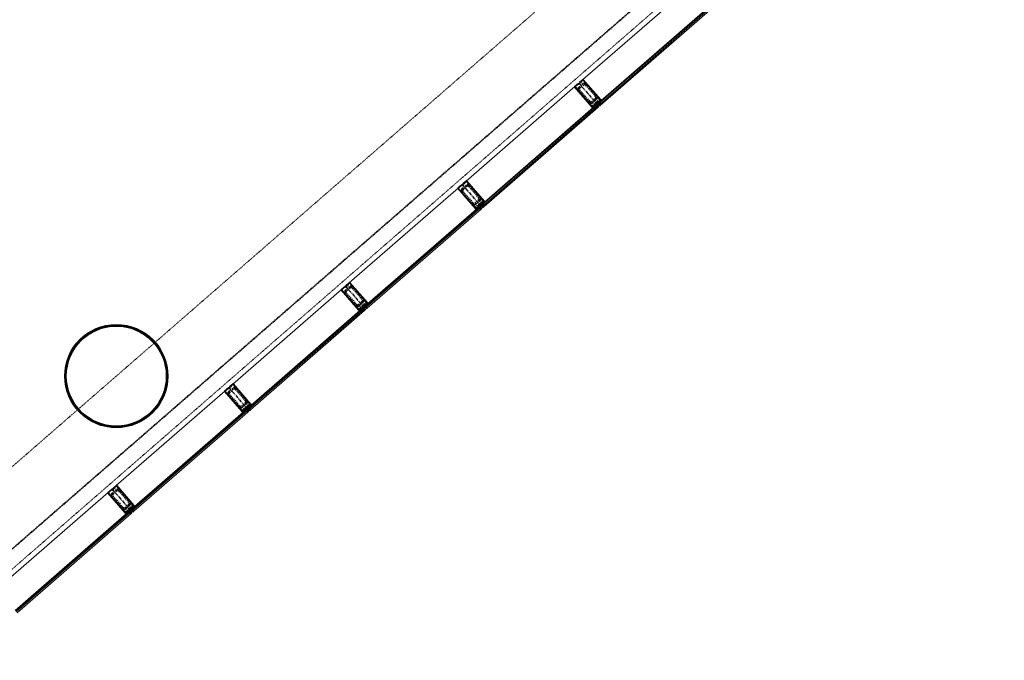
# Model space of a CAD drawing. Header units: millimetres. Extents: x 98667 to 994031, y -2704 to 533009.
# Tile 159 of 256: x 577805 to 587358, y 313426 to 319637. Entities that reach past the tile are written whole.
import ezdxf

# ---------------------------------------------------------------- set-up
doc = ezdxf.new("R2010")
doc.units = ezdxf.units.MM
for name, pattern in [('AP03000E0$0$CENTER', [50.8, 31.75, -6.35, 6.35, -6.35]), ('AP03000E0$0$HIDDEN', [9.525, 6.35, -3.175]), ('AP03000E0$0$HIDDENX2', [19.05, 12.7, -6.35])]:
    doc.linetypes.add(name, pattern=pattern)
doc.layers.add('A-COL ENCLOUSER INNER', color=1, linetype='Continuous')
doc.layers.add('A-COL ENCLOUSER OUTER', color=6, linetype='Continuous')
for name, color, linetype, lineweight in [('AP03000E0$0$A-GLAZ-FULL-EXTR', 2, 'Continuous', 20), ('AP03000E0$0$A-GLAZ-MULL-EXTR', 3, 'Continuous', 35), ('AP03000E0$0$A-WALL-FNSH', 1, 'Continuous', 15)]:
    doc.layers.add(name, color=color, linetype=linetype, lineweight=lineweight)
doc.layers.add('AP03000E0$0$A-Slab Edge Guide', color=55, linetype='Continuous', lineweight=15, plot=False)

msp = doc.modelspace()

# ---------------------------------------------------------------- linework, layer by layer
at = {"color": 251, "linetype": 'AP03000E0$0$CENTER'}
for p, q in [((583230.1, 319022.3), (583426.9, 318795.9)), ((582098, 318038.3), (582294.8, 317811.8)), ((580965.9, 317054.2), (581162.8, 316827.8)), ((579833.9, 316070.1), (580030.7, 315843.7)), ((578701.8, 315086), (578898.6, 314859.6))]:
    msp.add_line(p, q, dxfattribs=at)
at = {"layer": 'A-COL ENCLOUSER INNER', "color": 251}
for radius in [494, 494, 485, 485]:
    msp.add_circle((578742.6, 316181.4), radius, dxfattribs=at)
at = {"layer": 'A-COL ENCLOUSER OUTER', "color": 251}
msp.add_circle((578742.6, 316181.4), 500, dxfattribs=at)
msp.add_circle((578742.6, 316181.4), 500, dxfattribs=at)
at = {"layer": 'AP03000E0$0$A-GLAZ-FULL-EXTR', "color": 251}
for p, q in [((583243.3, 319033.8), (584348.9, 319994.9)), ((584526.1, 319791.2), (583420.4, 318830.1)), ((583424.3, 318825.5), (584530, 319786.6)), ((584537.9, 319777.6), (583432.2, 318816.5)), ((583440.1, 318807.4), (584545.7, 319768.5)), ((582111.2, 318049.7), (583216.9, 319010.9)), ((583394, 318807.1), (582288.3, 317846)), ((582292.3, 317841.4), (583397.9, 318802.6)), ((583405.8, 318793.5), (582300.2, 317832.4)), ((582308, 317823.3), (583413.7, 318784.4)), ((583392.2, 318781.7), (583384.3, 318790.8)), ((583386.3, 318788.5), (583390.8, 318792.4)), ((583390.2, 318784), (583386.3, 318788.5)), ((583388.9, 318794.7), (583397.9, 318802.6)), ((583396.7, 318785.6), (583388.9, 318794.7)), ((583394.8, 318787.9), (583390.2, 318784)), ((583390.8, 318792.4), (583394.8, 318787.9)), ((583397.9, 318802.6), (583394, 318807.1)), ((583405.8, 318793.5), (583396.7, 318785.6)), ((583397.9, 318802.6), (583405.8, 318793.5)), ((583413.7, 318784.4), (583405.8, 318793.5)), ((583420.4, 318830.1), (583424.3, 318825.5)), ((583433.4, 318833.4), (583424.3, 318825.5)), ((583424.3, 318825.5), (583432.2, 318816.5)), ((583432.2, 318816.5), (583441.3, 318824.3)), ((583432.2, 318816.5), (583440.1, 318807.4)), ((583441.3, 318824.3), (583433.4, 318833.4)), ((583439.9, 318835.1), (583435.4, 318831.1)), ((583435.4, 318831.1), (583439.3, 318826.6)), ((583445.8, 318828.3), (583437.9, 318837.3)), ((583439.3, 318826.6), (583443.8, 318830.5)), ((583443.8, 318830.5), (583439.9, 318835.1)), ((580979.1, 317065.6), (582084.8, 318026.8)), ((582261.9, 317823), (581156.3, 316861.9)), ((581160.2, 316857.3), (582265.9, 317818.5)), ((582273.7, 317809.4), (581168.1, 316848.3)), ((582254.2, 317804.4), (582258.8, 317808.3)), ((582256.8, 317810.6), (582265.9, 317818.5)), ((582264.7, 317801.5), (582256.8, 317810.6)), ((582258.8, 317808.3), (582262.7, 317803.8)), ((582265.9, 317818.5), (582261.9, 317823)), ((582273.7, 317809.4), (582264.7, 317801.5)), ((582265.9, 317818.5), (582273.7, 317809.4)), ((582281.6, 317800.4), (582273.7, 317809.4)), ((582288.3, 317846), (582292.3, 317841.4)), ((582301.3, 317849.3), (582292.3, 317841.4)), ((582292.3, 317841.4), (582300.2, 317832.4)), ((582300.2, 317832.4), (582309.2, 317840.3)), ((582300.2, 317832.4), (582308, 317823.3)), ((582309.2, 317840.3), (582301.3, 317849.3)), ((582307.8, 317851), (582303.3, 317847)), ((582303.3, 317847), (582307.2, 317842.5)), ((582313.7, 317844.2), (582305.9, 317853.2)), ((582307.2, 317842.5), (582311.8, 317846.5)), ((582311.8, 317846.5), (582307.8, 317851)), ((581176, 316839.2), (582281.6, 317800.4)), ((582260.2, 317797.6), (582252.3, 317806.7)), ((582258.2, 317799.9), (582254.2, 317804.4)), ((582262.7, 317803.8), (582258.2, 317799.9)), ((579847.1, 316081.6), (580952.7, 317042.7)), ((581156.3, 316861.9), (581160.2, 316857.3)), ((581169.3, 316865.2), (581160.2, 316857.3)), ((581160.2, 316857.3), (581168.1, 316848.3)), ((581168.1, 316848.3), (581177.1, 316856.2)), ((581177.1, 316856.2), (581169.3, 316865.2)), ((581175.8, 316866.9), (581171.2, 316863)), ((581171.2, 316863), (581175.2, 316858.4)), ((581181.7, 316860.1), (581173.8, 316869.2)), ((581175.2, 316858.4), (581179.7, 316862.4)), ((581179.7, 316862.4), (581175.8, 316866.9)), ((581129.9, 316838.9), (580024.2, 315877.8)), ((580028.1, 315873.3), (581133.8, 316834.4)), ((581141.7, 316825.3), (580036, 315864.2)), ((580043.9, 315855.1), (581149.5, 316816.3)), ((581128.1, 316813.5), (581120.2, 316822.6)), ((581122.2, 316820.3), (581126.7, 316824.2)), ((581126.1, 316815.8), (581122.2, 316820.3)), ((581124.7, 316826.5), (581133.8, 316834.4)), ((581132.6, 316817.5), (581124.7, 316826.5)), ((581130.6, 316819.7), (581126.1, 316815.8)), ((581126.7, 316824.2), (581130.6, 316819.7)), ((581133.8, 316834.4), (581129.9, 316838.9)), ((581141.7, 316825.3), (581132.6, 316817.5)), ((581133.8, 316834.4), (581141.7, 316825.3)), ((581149.5, 316816.3), (581141.7, 316825.3)), ((581168.1, 316848.3), (581176, 316839.2)), ((578715, 315097.5), (579820.7, 316058.6)), ((579997.8, 315854.8), (578892.1, 314893.7)), ((578896.1, 314889.2), (580001.7, 315850.3)), ((580009.6, 315841.2), (578904, 314880.1)), ((578911.8, 314871.1), (580017.5, 315832.2)), ((579996, 315829.4), (579988.1, 315838.5)), ((579990.1, 315836.2), (579994.6, 315840.2)), ((579994.1, 315831.7), (579990.1, 315836.2)), ((579992.7, 315842.4), (580001.7, 315850.3)), ((580000.6, 315833.4), (579992.7, 315842.4)), ((579998.6, 315835.6), (579994.1, 315831.7)), ((579994.6, 315840.2), (579998.6, 315835.6)), ((580001.7, 315850.3), (579997.8, 315854.8)), ((580009.6, 315841.2), (580000.6, 315833.4)), ((580001.7, 315850.3), (580009.6, 315841.2)), ((580017.5, 315832.2), (580009.6, 315841.2)), ((580024.2, 315877.8), (580028.1, 315873.3)), ((580037.2, 315881.1), (580028.1, 315873.3)), ((580028.1, 315873.3), (580036, 315864.2)), ((580036, 315864.2), (580045.1, 315872.1)), ((580036, 315864.2), (580043.9, 315855.1)), ((580045.1, 315872.1), (580037.2, 315881.1)), ((580043.7, 315882.8), (580039.2, 315878.9)), ((580039.2, 315878.9), (580043.1, 315874.3)), ((580049.6, 315876), (580041.7, 315885.1)), ((580043.1, 315874.3), (580047.6, 315878.3)), ((580047.6, 315878.3), (580043.7, 315882.8)), ((577582.9, 314113.4), (578688.6, 315074.5)), ((578865.7, 314870.7), (577760.1, 313909.6)), ((577764, 313905.1), (578869.7, 314866.2)), ((578877.5, 314857.2), (577771.9, 313896)), ((577779.8, 313887), (578885.4, 314848.1)), ((578864, 314845.3), (578856.1, 314854.4)), ((578858.1, 314852.1), (578862.6, 314856.1)), ((578862, 314847.6), (578858.1, 314852.1)), ((578860.6, 314858.3), (578869.7, 314866.2)), ((578868.5, 314849.3), (578860.6, 314858.3)), ((578866.5, 314851.5), (578862, 314847.6)), ((578862.6, 314856.1), (578866.5, 314851.5)), ((578869.7, 314866.2), (578865.7, 314870.7)), ((578877.5, 314857.2), (578868.5, 314849.3)), ((578869.7, 314866.2), (578877.5, 314857.2)), ((578885.4, 314848.1), (578877.5, 314857.2)), ((578892.1, 314893.7), (578896.1, 314889.2)), ((578905.1, 314897), (578896.1, 314889.2)), ((578896.1, 314889.2), (578904, 314880.1)), ((578904, 314880.1), (578913, 314888)), ((578904, 314880.1), (578911.8, 314871.1)), ((578913, 314888), (578905.1, 314897)), ((578911.6, 314898.7), (578907.1, 314894.8)), ((578907.1, 314894.8), (578911, 314890.2)), ((578917.5, 314891.9), (578909.7, 314901)), ((578911, 314890.2), (578915.6, 314894.2)), ((578915.6, 314894.2), (578911.6, 314898.7))]:
    msp.add_line(p, q, dxfattribs=at)
at = {"layer": 'AP03000E0$0$A-GLAZ-FULL-EXTR', "color": 251, "linetype": 'Continuous'}
for p, q in [((583390, 318793.3), (583399.1, 318801.2)), ((583397.9, 318786.7), (583390.1, 318795.7)), ((583392.1, 318790.9), (583401.2, 318798.8)), ((583400.3, 318788.8), (583392.5, 318797.8)), ((583394.2, 318788.5), (583403.3, 318796.4)), ((583402.7, 318790.8), (583394.9, 318799.9)), ((583396.3, 318786.2), (583405.4, 318794)), ((583405.1, 318792.9), (583397.3, 318802)), ((583425.6, 318824.1), (583434.6, 318832)), ((583433.9, 318817.9), (583426, 318827)), ((583427.6, 318821.7), (583436.7, 318829.6)), ((583436.3, 318820), (583428.4, 318829.1)), ((583429.7, 318819.3), (583438.8, 318827.2)), ((583438.7, 318822.1), (583430.8, 318831.1)), ((583431.8, 318816.9), (583440.9, 318824.8)), ((583441.1, 318824.2), (583433.2, 318833.2)), ((582258.7, 317808.4), (582267.8, 317816.2)), ((582266.9, 317803.5), (582259.1, 317812.6)), ((582260.8, 317806), (582269.9, 317813.8)), ((582269.3, 317805.6), (582261.5, 317814.7)), ((582262.9, 317803.6), (582272, 317811.4)), ((582271.7, 317807.7), (582263.9, 317816.7)), ((582300.5, 317832.7), (582292.6, 317841.7)), ((582294.3, 317839.2), (582303.3, 317847)), ((582302.9, 317834.7), (582295, 317843.8)), ((582296.3, 317836.8), (582305.4, 317844.6)), ((582305.3, 317836.8), (582297.4, 317845.9)), ((582298.4, 317834.4), (582307.5, 317842.2)), ((582307.7, 317838.9), (582299.8, 317848)), ((581160.9, 316856.6), (581170, 316864.4)), ((581169.5, 316849.5), (581161.6, 316858.6)), ((581163, 316854.2), (581172, 316862)), ((581171.9, 316851.6), (581164, 316860.6)), ((581165.1, 316851.8), (581174.1, 316859.6)), ((581174.3, 316853.7), (581166.4, 316862.7)), ((581167.1, 316849.4), (581176.2, 316857.2)), ((581176.7, 316855.7), (581168.8, 316864.8)), ((581125.4, 316825.8), (581134.4, 316833.6)), ((581133.5, 316818.2), (581125.7, 316827.3)), ((581127.5, 316823.4), (581136.5, 316831.3)), ((581135.9, 316820.3), (581128.1, 316829.4)), ((581129.5, 316821), (581138.6, 316828.9)), ((581138.3, 316822.4), (581130.5, 316831.5)), ((581131.6, 316818.6), (581140.7, 316826.5)), ((581140.7, 316824.5), (581132.9, 316833.6)), ((579994.1, 315840.8), (580003.1, 315848.7)), ((580002.5, 315835.1), (579994.7, 315844.1)), ((579996.2, 315838.4), (580005.2, 315846.3)), ((580004.9, 315837.2), (579997.1, 315846.2)), ((579998.2, 315836), (580007.3, 315843.9)), ((580007.3, 315839.2), (579999.4, 315848.3)), ((580000.3, 315833.6), (580009.4, 315841.5)), ((580036.1, 315864.2), (580028.2, 315873.3)), ((580029.6, 315871.6), (580038.7, 315879.5)), ((580038.5, 315866.3), (580030.6, 315875.4)), ((580031.7, 315869.2), (580040.7, 315877.1)), ((580040.9, 315868.4), (580033, 315877.5)), ((580033.8, 315866.8), (580042.8, 315874.7)), ((580043.3, 315870.5), (580035.4, 315879.6)), ((580035.8, 315864.4), (580044.9, 315872.3)), ((578860.7, 314858.2), (578869.8, 314866.1)), ((578869.1, 314849.8), (578861.3, 314858.9)), ((578862.8, 314855.8), (578871.9, 314863.7)), ((578871.5, 314851.9), (578863.6, 314861)), ((578864.9, 314853.4), (578873.9, 314861.3)), ((578873.9, 314854), (578866, 314863.1)), ((578867, 314851), (578876, 314858.9)), ((578876.3, 314856.1), (578868.4, 314865.1)), ((578896.2, 314889), (578905.3, 314896.9)), ((578905.1, 314881.1), (578897.2, 314890.1)), ((578898.3, 314886.6), (578907.4, 314894.5)), ((578907.5, 314883.1), (578899.6, 314892.2)), ((578900.4, 314884.2), (578909.4, 314892.1)), ((578909.8, 314885.2), (578902, 314894.3)), ((578902.5, 314881.8), (578911.5, 314889.7)), ((578912.2, 314887.3), (578904.4, 314896.4))]:
    msp.add_line(p, q, dxfattribs=at)
at = {"layer": 'AP03000E0$0$A-GLAZ-MULL-EXTR', "color": 251}
for p, q in [((583237.6, 319028.9), (583271.6, 319058.4)), ((583271.3, 319054.2), (583239.6, 319026.6)), ((583402.5, 318903.3), (583271.3, 319054.2)), ((583271.6, 319058.4), (583442.1, 318862.2)), ((583188.6, 318986.3), (583226.3, 319019.1)), ((583359.1, 318790), (583188.6, 318986.3)), ((583224.5, 319013.5), (583192.8, 318986)), ((583192.8, 318986), (583324, 318835)), ((583226.5, 319011.3), (583224.5, 319013.5)), ((583226.3, 319019.1), (583228.3, 319016.8)), ((583258.1, 319038.8), (583226.5, 319011.3)), ((583228.3, 319016.8), (583256.2, 319041.1)), ((583239.6, 319026.6), (583237.6, 319028.9)), ((583256.2, 319041.1), (583258.1, 319038.8)), ((583439.9, 318860.2), (583402.5, 318903.3)), ((583410.1, 318834.3), (583439.9, 318860.2)), ((583442.1, 318862.2), (583445.4, 318858.4)), ((583324, 318835), (583361.4, 318792)), ((583362.4, 318786.3), (583359.1, 318790)), ((583361.4, 318792), (583391.2, 318817.9)), ((583382.7, 318797.2), (583361.9, 318779.2)), ((583361.9, 318779.2), (583362.4, 318786.3)), ((583394.5, 318814.1), (583362.4, 318786.3)), ((583362.4, 318786.3), (583379.4, 318801)), ((583379.4, 318801), (583382.7, 318797.2)), ((583389.2, 318820.2), (583420.9, 318847.7)), ((583391.2, 318817.9), (583389.2, 318820.2)), ((583417.4, 318787.7), (583394.5, 318814.1)), ((583422.9, 318845.5), (583395, 318821.2)), ((583395, 318821.2), (583421.2, 318791)), ((583406.3, 318831), (583410.1, 318834.3)), ((583432.5, 318800.8), (583406.3, 318831)), ((583445.4, 318858.4), (583413.4, 318830.5)), ((583413.4, 318830.5), (583436.3, 318804.1)), ((583421.2, 318791), (583417.4, 318787.7)), ((583420.9, 318847.7), (583422.9, 318845.5)), ((583445.4, 318858.4), (583428.4, 318843.7)), ((583428.4, 318843.7), (583431.7, 318839.9)), ((583431.7, 318839.9), (583452.5, 318857.9)), ((583436.3, 318804.1), (583432.5, 318800.8)), ((583452.5, 318857.9), (583445.4, 318858.4)), ((582056.5, 318002.2), (582094.2, 318035)), ((582227.1, 317805.9), (582056.5, 318002.2)), ((582092.4, 318029.4), (582060.7, 318001.9)), ((582060.7, 318001.9), (582191.9, 317850.9)), ((582094.4, 318027.2), (582092.4, 318029.4)), ((582094.2, 318035), (582096.2, 318032.7)), ((582126.1, 318054.7), (582094.4, 318027.2)), ((582096.2, 318032.7), (582124.1, 318057)), ((582105.5, 318044.8), (582139.5, 318074.3)), ((582107.5, 318042.5), (582105.5, 318044.8)), ((582139.2, 318070.1), (582107.5, 318042.5)), ((582124.1, 318057), (582126.1, 318054.7)), ((582270.4, 317919.2), (582139.2, 318070.1)), ((582139.5, 318074.3), (582310.1, 317878.1)), ((582307.8, 317876.1), (582270.4, 317919.2)), ((582191.9, 317850.9), (582229.3, 317807.9)), ((582229.3, 317807.9), (582259.1, 317833.8)), ((582250.6, 317813.2), (582229.9, 317795.1)), ((582262.4, 317830.1), (582230.3, 317802.2)), ((582230.3, 317802.2), (582247.3, 317816.9)), ((582247.3, 317816.9), (582250.6, 317813.2)), ((582257.2, 317836.1), (582288.9, 317863.6)), ((582259.1, 317833.8), (582257.2, 317836.1)), ((582285.4, 317803.6), (582262.4, 317830.1)), ((582290.8, 317861.4), (582262.9, 317837.1)), ((582262.9, 317837.1), (582289.2, 317806.9)), ((582274.2, 317846.9), (582278, 317850.2)), ((582300.5, 317816.8), (582274.2, 317846.9)), ((582278, 317850.2), (582307.8, 317876.1)), ((582313.4, 317874.3), (582281.3, 317846.5)), ((582281.3, 317846.5), (582304.3, 317820)), ((582288.9, 317863.6), (582290.8, 317861.4)), ((582313.4, 317874.3), (582296.4, 317859.6)), ((582296.4, 317859.6), (582299.7, 317855.8)), ((582299.7, 317855.8), (582320.4, 317873.8)), ((582304.3, 317820), (582300.5, 317816.8)), ((582310.1, 317878.1), (582313.4, 317874.3)), ((582320.4, 317873.8), (582313.4, 317874.3)), ((582230.3, 317802.2), (582227.1, 317805.9)), ((582229.9, 317795.1), (582230.3, 317802.2)), ((582289.2, 317806.9), (582285.4, 317803.6)), ((580924.4, 317018.1), (580962.2, 317050.9)), ((580960.4, 317045.3), (580928.7, 317017.8)), ((580962.3, 317043.1), (580960.4, 317045.3)), ((580962.2, 317050.9), (580964.1, 317048.6)), ((580994, 317070.6), (580962.3, 317043.1)), ((580964.1, 317048.6), (580992.1, 317072.9)), ((580973.5, 317060.7), (581007.4, 317090.2)), ((580975.4, 317058.5), (580973.5, 317060.7)), ((581007.1, 317086), (580975.4, 317058.5)), ((580992.1, 317072.9), (580994, 317070.6)), ((581138.4, 316935.1), (581007.1, 317086)), ((581007.4, 317090.2), (581178, 316894)), ((581095, 316821.9), (580924.4, 317018.1)), ((580928.7, 317017.8), (581059.9, 316866.8)), ((581059.9, 316866.8), (581097.3, 316823.8)), ((581125.1, 316852), (581156.8, 316879.6)), ((581158.8, 316877.3), (581130.8, 316853)), ((581130.8, 316853), (581157.1, 316822.8)), ((581175.8, 316892.1), (581138.4, 316935.1)), ((581142.2, 316862.9), (581145.9, 316866.1)), ((581168.4, 316832.7), (581142.2, 316862.9)), ((581145.9, 316866.1), (581175.8, 316892.1)), ((581181.3, 316890.3), (581149.2, 316862.4)), ((581149.2, 316862.4), (581172.2, 316836)), ((581156.8, 316879.6), (581158.8, 316877.3)), ((581181.3, 316890.3), (581164.3, 316875.5)), ((581164.3, 316875.5), (581167.6, 316871.7)), ((581167.6, 316871.7), (581188.4, 316889.8)), ((581178, 316894), (581181.3, 316890.3)), ((581188.4, 316889.8), (581181.3, 316890.3)), ((581098.3, 316818.1), (581095, 316821.9)), ((581097.3, 316823.8), (581127.1, 316849.7)), ((581118.5, 316829.1), (581097.8, 316811)), ((581097.8, 316811), (581098.3, 316818.1)), ((581130.4, 316846), (581098.3, 316818.1)), ((581098.3, 316818.1), (581115.3, 316832.8)), ((581115.3, 316832.8), (581118.5, 316829.1)), ((581127.1, 316849.7), (581125.1, 316852)), ((581153.3, 316819.6), (581130.4, 316846)), ((581157.1, 316822.8), (581153.3, 316819.6)), ((581172.2, 316836), (581168.4, 316832.7)), ((579832.1, 316064.5), (579860, 316088.8)), ((579841.4, 316076.6), (579875.4, 316106.2)), ((579875.1, 316101.9), (579843.4, 316074.4)), ((579860, 316088.8), (579862, 316086.5)), ((580006.3, 315951), (579875.1, 316101.9)), ((579875.4, 316106.2), (580046, 315909.9)), ((579792.4, 316034), (579830.1, 316066.8)), ((579962.9, 315837.8), (579792.4, 316034)), ((579828.3, 316061.3), (579796.6, 316033.7)), ((579796.6, 316033.7), (579927.8, 315882.8)), ((579830.3, 316059), (579828.3, 316061.3)), ((579830.1, 316066.8), (579832.1, 316064.5)), ((579862, 316086.5), (579830.3, 316059)), ((579843.4, 316074.4), (579841.4, 316076.6)), ((580043.7, 315908), (580006.3, 315951)), ((580013.9, 315882.1), (580043.7, 315908)), ((580049.2, 315906.2), (580017.2, 315878.3)), ((580049.2, 315906.2), (580032.3, 315891.4)), ((580035.5, 315887.6), (580056.3, 315905.7)), ((580046, 315909.9), (580049.2, 315906.2)), ((580056.3, 315905.7), (580049.2, 315906.2)), ((579927.8, 315882.8), (579965.2, 315839.7)), ((579966.2, 315834), (579962.9, 315837.8)), ((579965.2, 315839.7), (579995, 315865.7)), ((579986.5, 315845), (579965.7, 315826.9)), ((579965.7, 315826.9), (579966.2, 315834)), ((579998.3, 315861.9), (579966.2, 315834)), ((579966.2, 315834), (579983.2, 315848.8)), ((579983.2, 315848.8), (579986.5, 315845)), ((579993, 315867.9), (580024.7, 315895.5)), ((579995, 315865.7), (579993, 315867.9)), ((580021.3, 315835.5), (579998.3, 315861.9)), ((580026.7, 315893.2), (579998.8, 315868.9)), ((579998.8, 315868.9), (580025, 315838.7)), ((580010.1, 315878.8), (580013.9, 315882.1)), ((580036.3, 315848.6), (580010.1, 315878.8)), ((580017.2, 315878.3), (580040.1, 315851.9)), ((580025, 315838.7), (580021.3, 315835.5)), ((580024.7, 315895.5), (580026.7, 315893.2)), ((580032.3, 315891.4), (580035.5, 315887.6)), ((580040.1, 315851.9), (580036.3, 315848.6)), ((578660.3, 315049.9), (578698, 315082.7)), ((578830.9, 314853.7), (578660.3, 315049.9)), ((578696.2, 315077.2), (578664.5, 315049.6)), ((578664.5, 315049.6), (578795.7, 314898.7)), ((578698.2, 315074.9), (578696.2, 315077.2)), ((578698, 315082.7), (578700, 315080.4)), ((578729.9, 315102.5), (578698.2, 315074.9)), ((578700, 315080.4), (578727.9, 315104.7)), ((578709.4, 315092.5), (578743.3, 315122.1)), ((578711.3, 315090.3), (578709.4, 315092.5)), ((578743, 315117.8), (578711.3, 315090.3)), ((578727.9, 315104.7), (578729.9, 315102.5)), ((578874.2, 314966.9), (578743, 315117.8)), ((578743.3, 315122.1), (578913.9, 314925.8)), ((578911.6, 314923.9), (578874.2, 314966.9)), ((578795.7, 314898.7), (578833.1, 314855.6)), ((578834.2, 314849.9), (578830.9, 314853.7)), ((578833.1, 314855.6), (578862.9, 314881.6)), ((578854.4, 314860.9), (578833.7, 314842.9)), ((578833.7, 314842.9), (578834.2, 314849.9)), ((578866.2, 314877.8), (578834.2, 314849.9)), ((578834.2, 314849.9), (578851.1, 314864.7)), ((578851.1, 314864.7), (578854.4, 314860.9)), ((578861, 314883.8), (578892.7, 314911.4)), ((578862.9, 314881.6), (578861, 314883.8)), ((578889.2, 314851.4), (578866.2, 314877.8)), ((578894.6, 314909.1), (578866.7, 314884.8)), ((578866.7, 314884.8), (578893, 314854.7)), ((578878, 314894.7), (578881.8, 314898)), ((578904.3, 314864.5), (578878, 314894.7)), ((578881.8, 314898), (578911.6, 314923.9)), ((578917.2, 314922.1), (578885.1, 314894.2)), ((578885.1, 314894.2), (578908.1, 314867.8)), ((578893, 314854.7), (578889.2, 314851.4)), ((578892.7, 314911.4), (578894.6, 314909.1)), ((578917.2, 314922.1), (578900.2, 314907.3)), ((578900.2, 314907.3), (578903.5, 314903.5)), ((578903.5, 314903.5), (578924.2, 314921.6)), ((578908.1, 314867.8), (578904.3, 314864.5)), ((578913.9, 314925.8), (578917.2, 314922.1)), ((578924.2, 314921.6), (578917.2, 314922.1))]:
    msp.add_line(p, q, dxfattribs=at)
at = {"layer": 'AP03000E0$0$A-GLAZ-MULL-EXTR', "color": 251, "linetype": 'AP03000E0$0$HIDDENX2'}
for p, q in [((583268.6, 319016.1), (583230.9, 318983.3)), ((583237.8, 318956.2), (583336.3, 318843)), ((583276.8, 319006.7), (583239.1, 318973.9)), ((583392.9, 318892.2), (583294.4, 319005.4)), ((583402.3, 318900.4), (583303.9, 319013.6)), ((583228.4, 318948), (583326.8, 318834.8)), ((583418.7, 318881.6), (583343.2, 318816)), ((583353.9, 318841.8), (583391.6, 318874.6)), ((583362.1, 318832.4), (583399.8, 318865.2)), ((583394.1, 318833.7), (583431.8, 318866.5)), ((583431.8, 318866.5), (583418.7, 318881.6)), ((583343.2, 318816), (583356.3, 318800.9)), ((583356.3, 318800.9), (583394.1, 318833.7)), ((582136.5, 318032), (582098.8, 317999.2)), ((582144.7, 318022.6), (582107, 317989.8)), ((582260.8, 317908.1), (582162.4, 318021.3)), ((582270.2, 317916.3), (582171.8, 318029.5)), ((582096.3, 317963.9), (582194.8, 317850.7)), ((582105.8, 317972.1), (582204.2, 317858.9)), ((582286.6, 317897.5), (582211.2, 317831.9)), ((582211.2, 317831.9), (582224.3, 317816.8)), ((582221.8, 317857.7), (582259.6, 317890.5)), ((582224.3, 317816.8), (582262, 317849.6)), ((582230, 317848.3), (582267.8, 317881.1)), ((582262, 317849.6), (582299.7, 317882.4)), ((582299.7, 317882.4), (582286.6, 317897.5)), ((581004.5, 317047.9), (580966.7, 317015.1)), ((581138.2, 316932.3), (581039.8, 317045.5)), ((580964.3, 316979.9), (581062.7, 316866.6)), ((580973.7, 316988.1), (581072.1, 316874.8)), ((581012.7, 317038.5), (580974.9, 317005.7)), ((581128.7, 316924.1), (581030.3, 317037.3)), ((581154.6, 316913.4), (581079.1, 316847.8)), ((581089.8, 316873.6), (581127.5, 316906.4)), ((581092.2, 316832.7), (581129.9, 316865.5)), ((581098, 316864.2), (581135.7, 316897)), ((581129.9, 316865.5), (581167.7, 316898.3)), ((581167.7, 316898.3), (581154.6, 316913.4)), ((581079.1, 316847.8), (581092.2, 316832.7)), ((579832.2, 315995.8), (579930.6, 315882.6)), ((579872.4, 316063.8), (579834.7, 316031)), ((579841.7, 316004), (579940.1, 315890.8)), ((579880.6, 316054.4), (579842.9, 316021.6)), ((579996.7, 315940), (579898.3, 316053.2)), ((580006.1, 315948.2), (579907.7, 316061.4)), ((580022.5, 315929.3), (579947, 315863.7)), ((579957.7, 315889.5), (579995.4, 315922.3)), ((579965.9, 315880.1), (580003.6, 315912.9)), ((579997.9, 315881.4), (580035.6, 315914.2)), ((580035.6, 315914.2), (580022.5, 315929.3)), ((579947, 315863.7), (579960.1, 315848.6)), ((579960.1, 315848.6), (579997.9, 315881.4)), ((578740.4, 315079.7), (578702.6, 315046.9)), ((578748.6, 315070.3), (578710.8, 315037.5)), ((578864.6, 314955.9), (578766.2, 315069.1)), ((578874, 314964.1), (578775.6, 315077.3)), ((578700.2, 315011.7), (578798.6, 314898.5)), ((578709.6, 315019.9), (578808, 314906.7)), ((578890.4, 314945.2), (578815, 314879.6)), ((578903.6, 314930.1), (578890.4, 314945.2)), ((578815, 314879.6), (578828.1, 314864.5)), ((578825.6, 314905.4), (578863.4, 314938.2)), ((578828.1, 314864.5), (578865.8, 314897.3)), ((578833.8, 314896), (578871.6, 314928.8)), ((578865.8, 314897.3), (578903.6, 314930.1))]:
    msp.add_line(p, q, dxfattribs=at)
at = {"layer": 'AP03000E0$0$A-GLAZ-MULL-EXTR', "color": 251, "linetype": 'Continuous'}
for p, q in [((583361.9, 318779.2), (583361.9, 318779.2)), ((583362.2, 318783.1), (583380.9, 318799.3)), ((583364.3, 318781.3), (583362.2, 318783.7)), ((583366.7, 318783.4), (583363.4, 318787.2)), ((583369.1, 318785.5), (583365.8, 318789.2)), ((583371.5, 318787.5), (583368.2, 318791.3)), ((583373.9, 318789.6), (583370.6, 318793.4)), ((583376.3, 318791.7), (583373, 318795.5)), ((583378.7, 318793.8), (583375.4, 318797.6)), ((583381.1, 318795.9), (583377.8, 318799.7)), ((583430, 318841.9), (583448.8, 318858.2)), ((583433.8, 318841.7), (583430.5, 318845.5)), ((583436.2, 318843.8), (583432.9, 318847.6)), ((583438.6, 318845.9), (583435.3, 318849.6)), ((583441, 318847.9), (583437.7, 318851.7)), ((583443.4, 318850), (583440.1, 318853.8)), ((583445.8, 318852.1), (583442.5, 318855.9)), ((583448.2, 318854.2), (583444.9, 318858)), ((583450.6, 318856.3), (583448.9, 318858.2)), ((582230, 317797.4), (582249.6, 317814.3)), ((582230.3, 317801.8), (582247.5, 317816.7)), ((582240.5, 317804.4), (582237.2, 317808.1)), ((582242.9, 317806.5), (582239.6, 317810.2)), ((582245.3, 317808.5), (582242, 317812.3)), ((582247.7, 317810.6), (582244.4, 317814.4)), ((582250.1, 317812.7), (582246.8, 317816.5)), ((582296.6, 317859.3), (582313.9, 317874.3)), ((582300.4, 317856.4), (582297.1, 317860.2)), ((582298.7, 317856.9), (582318.4, 317874)), ((582302.8, 317858.5), (582299.5, 317862.3)), ((582305.2, 317860.6), (582301.9, 317864.4)), ((582307.6, 317862.7), (582304.3, 317866.5)), ((582310, 317864.8), (582306.7, 317868.6)), ((582312.4, 317866.9), (582309.1, 317870.6)), ((582314.8, 317868.9), (582311.5, 317872.7)), ((582317.2, 317871), (582314.4, 317874.3)), ((582319.6, 317873.1), (582318.8, 317874)), ((582230.9, 317796), (582230, 317797.1)), ((582233.3, 317798.1), (582230.3, 317801.6)), ((582235.7, 317800.2), (582232.4, 317804)), ((582238.1, 317802.3), (582234.8, 317806.1)), ((581165.3, 316874.3), (581183.5, 316890.1)), ((581169.4, 316873.3), (581166.1, 316877.1)), ((581167.4, 316871.9), (581188, 316889.8)), ((581171.8, 316875.4), (581168.5, 316879.1)), ((581174.2, 316877.4), (581170.9, 316881.2)), ((581176.6, 316879.5), (581173.3, 316883.3)), ((581179, 316881.6), (581175.7, 316885.4)), ((581181.4, 316883.7), (581178.1, 316887.5)), ((581183.8, 316885.8), (581180.5, 316889.6)), ((581186.2, 316887.9), (581184.3, 316890)), ((581097.8, 316811.6), (581118.3, 316829.4)), ((581098.1, 316816.1), (581116.2, 316831.8)), ((581099.9, 316812.9), (581098.1, 316815)), ((581102.3, 316815), (581099, 316818.7)), ((581104.7, 316817), (581101.4, 316820.8)), ((581107.1, 316819.1), (581103.8, 316822.9)), ((581109.5, 316821.2), (581106.2, 316825)), ((581111.9, 316823.3), (581108.6, 316827.1)), ((581114.3, 316825.4), (581111, 316829.1)), ((581116.7, 316827.4), (581113.4, 316831.2)), ((580034, 315889.4), (580053.1, 315905.9)), ((580043.2, 315894.3), (580039.9, 315898)), ((580045.6, 315896.4), (580042.3, 315900.1)), ((580048, 315898.4), (580044.7, 315902.2)), ((580050.4, 315900.5), (580047.1, 315904.3)), ((580052.8, 315902.6), (580049.7, 315906.1)), ((580055.2, 315904.7), (580054.2, 315905.8)), ((579966.5, 315827.6), (579965.8, 315828.4)), ((579966, 315830.3), (579984.9, 315846.8)), ((579968.9, 315829.7), (579966.1, 315832.9)), ((579971.3, 315831.8), (579968, 315835.6)), ((579973.7, 315833.9), (579970.4, 315837.6)), ((579976.1, 315835.9), (579972.8, 315839.7)), ((579978.5, 315838), (579975.2, 315841.8)), ((579980.9, 315840.1), (579977.6, 315843.9)), ((579983.3, 315842.2), (579980, 315846)), ((579985.7, 315844.3), (579982.4, 315848.1)), ((580036, 315888), (580032.7, 315891.8)), ((580038.4, 315890.1), (580035.1, 315893.9)), ((580040.8, 315892.2), (580037.5, 315896)), ((578833.8, 314844.6), (578853.6, 314861.8)), ((578834.1, 314849.1), (578851.5, 314864.2)), ((578837.9, 314846.5), (578834.6, 314850.3)), ((578840.3, 314848.6), (578837, 314852.4)), ((578842.7, 314850.7), (578839.4, 314854.5)), ((578845.1, 314852.8), (578841.8, 314856.6)), ((578847.5, 314854.9), (578844.2, 314858.6)), ((578849.9, 314856.9), (578846.6, 314860.7)), ((578852.3, 314859), (578849, 314862.8)), ((578900.7, 314906.8), (578918.2, 314922)), ((578905, 314904.9), (578901.7, 314908.6)), ((578902.7, 314904.4), (578922.7, 314921.7)), ((578907.4, 314906.9), (578904.1, 314910.7)), ((578909.8, 314909), (578906.5, 314912.8)), ((578912.2, 314911.1), (578908.9, 314914.9)), ((578914.6, 314913.2), (578911.3, 314917)), ((578917, 314915.3), (578913.7, 314919)), ((578919.4, 314917.3), (578916.1, 314921.1)), ((578921.8, 314919.4), (578919.6, 314921.9)), ((578924.1, 314921.5), (578924.1, 314921.6)), ((578835.5, 314844.4), (578833.9, 314846.3))]:
    msp.add_line(p, q, dxfattribs=at)
at = {"layer": 'AP03000E0$0$A-GLAZ-MULL-EXTR', "color": 251, "linetype": 'AP03000E0$0$HIDDENX2'}
for centre, radius, start, end in [((583247.3, 318964.4), 25, 131, 221), ((583247.3, 318964.4), 12.5, 131, 221), ((583285, 318997.2), 25, 41, 131), ((583285, 318997.2), 12.5, 41, 131), ((583383.4, 318884), 12.5, 311, 41), ((583383.4, 318884), 25, 311, 41), ((583345.7, 318851.2), 25, 221, 311), ((583345.7, 318851.2), 12.5, 221, 311), ((582115.2, 317980.3), 25, 131, 221), ((582152.9, 318013.1), 25, 41, 131), ((582152.9, 318013.1), 12.5, 41, 131), ((582115.2, 317980.3), 12.5, 131, 221), ((582251.4, 317899.9), 12.5, 311, 41), ((582251.4, 317899.9), 25, 311, 41), ((582213.6, 317867.1), 25, 221, 311), ((582213.6, 317867.1), 12.5, 221, 311), ((581020.9, 317029.1), 25, 41, 131), ((580983.1, 316996.3), 25, 131, 221), ((580983.1, 316996.3), 12.5, 131, 221), ((581020.9, 317029.1), 12.5, 41, 131), ((581081.6, 316883), 25, 221, 311), ((581081.6, 316883), 12.5, 221, 311), ((581119.3, 316915.9), 12.5, 311, 41), ((581119.3, 316915.9), 25, 311, 41), ((579851.1, 316012.2), 25, 131, 221), ((579851.1, 316012.2), 12.5, 131, 221), ((579888.8, 316045), 25, 41, 131), ((579888.8, 316045), 12.5, 41, 131), ((579987.2, 315931.8), 12.5, 311, 41), ((579987.2, 315931.8), 25, 311, 41), ((579949.5, 315899), 25, 221, 311), ((579949.5, 315899), 12.5, 221, 311), ((578719, 315028.1), 25, 131, 221), ((578756.8, 315060.9), 25, 41, 131), ((578756.8, 315060.9), 12.5, 41, 131), ((578719, 315028.1), 12.5, 131, 221), ((578855.2, 314947.7), 12.5, 311, 41), ((578855.2, 314947.7), 25, 311, 41), ((578817.4, 314914.9), 25, 221, 311), ((578817.4, 314914.9), 12.5, 221, 311)]:
    msp.add_arc(centre, radius, start, end, dxfattribs=at)
at = {"layer": 'AP03000E0$0$A-GLAZ-MULL-EXTR', "color": 251}
for centre in [(583413.2, 318788.9), (583413.8, 318788.1), (583414.5, 318787.3), (583415.1, 318786.6), (583415.8, 318785.8), (583416.4, 318785.1), (583435.8, 318808.5), (583436.5, 318807.8), (583437.1, 318807), (583437.8, 318806.3), (583438.4, 318805.5), (583439.1, 318804.8), (582303.7, 317824.4), (582304.4, 317823.7), (582305, 317822.9), (582305.7, 317822.2), (582306.4, 317821.4), (582307, 317820.7), (582281.1, 317804.8), (582281.7, 317804), (582282.4, 317803.3), (582283.1, 317802.5), (582283.7, 317801.7), (582284.4, 317801), (581149, 316820.7), (581149.7, 316819.9), (581150.3, 316819.2), (581151, 316818.4), (581151.6, 316817.7), (581152.3, 316816.9), (581171.7, 316840.4), (581172.3, 316839.6), (581173, 316838.9), (581173.6, 316838.1), (581174.3, 316837.3), (581174.9, 316836.6), (580017, 315836.6), (580017.6, 315835.8), (580018.3, 315835.1), (580018.9, 315834.3), (580019.6, 315833.6), (580020.2, 315832.8), (580039.6, 315856.3), (580040.3, 315855.5), (580040.9, 315854.8), (580041.6, 315854), (580042.2, 315853.3), (580042.9, 315852.5), (578884.9, 314852.5), (578885.6, 314851.7), (578886.2, 314851), (578886.9, 314850.2), (578887.5, 314849.5), (578888.2, 314848.7), (578907.5, 314872.2), (578908.2, 314871.4), (578908.8, 314870.7), (578909.5, 314869.9), (578910.2, 314869.2), (578910.8, 314868.4)]:
    msp.add_arc(centre, 2.83, 69.06066, 192.93934, dxfattribs=at)
at = {"layer": 'AP03000E0$0$A-Slab Edge Guide', "color": 251, "linetype": 'AP03000E0$0$HIDDEN'}
msp.add_line((599119.7, 333895), (483649.2, 233518), dxfattribs=at)
at = {"layer": 'AP03000E0$0$A-WALL-FNSH', "color": 251, "linetype": 'AP03000E0$0$HIDDEN'}
for p, q in [((599513.3, 333442.2), (484042.8, 233065.2)), ((599516.6, 333438.4), (484046.1, 233061.4)), ((599611.7, 333329), (484141.2, 232952))]:
    msp.add_line(p, q, dxfattribs=at)

doc.saveas('drawing.dxf')
